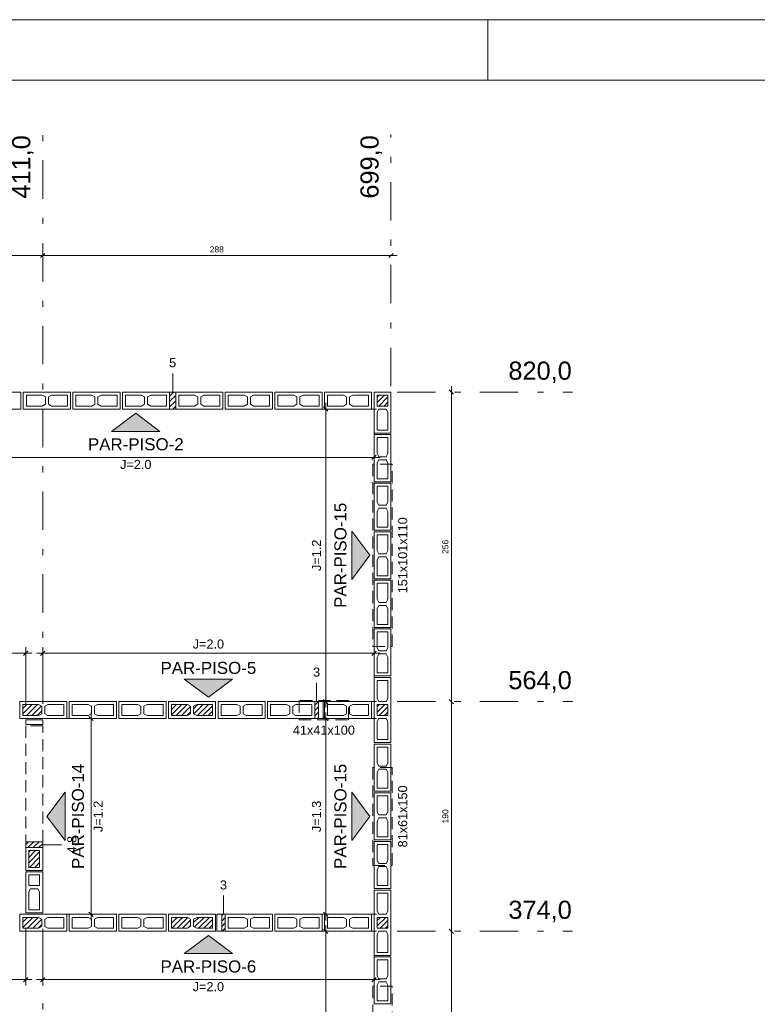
# Model space of a CAD drawing. Header units: millimetres. Extents: x 337 to 624, y -381 to -65.
# Tile 106 of 138: x 377 to 389, y -81 to -65. Entities that reach past the tile are written whole.
import ezdxf

# ---------------------------------------------------------------- set-up
doc = ezdxf.new("R2010")
doc.units = ezdxf.units.MM
doc.header["$MEASUREMENT"] = 0
doc.linetypes.add('DASHDOT2', pattern=[1.27, 0.635, -0.3175, 0, -0.3175])
doc.linetypes.add('JIS_02_2.0', pattern=[0.3, 0.2, -0.1])
for name, color, linetype, lineweight in [('Cotas', 7, 'Continuous', 5), ('Nível 1', 142, 'Continuous', 0), ('PA-Ajustes', 8, 'Continuous', 5), ('PA-Eixos', 9, 'DASHDOT2', 13), ('PA-Graute', 8, 'Continuous', 0), ('PA-Janelas', 2, 'JIS_02_2.0', 0), ('PA-Portas', 2, 'JIS_02_2.0', 0), ('PE-Contrafiamento L', 1, 'Continuous', 13), ('PE-Contrafiamento T', 1, 'Continuous', 5), ('PE-Inteiro', 7, 'Continuous', 5), ('PE-Meio', 1, 'Continuous', 5), ('PE-Pastilha', 3, 'Continuous', 5), ('PE-Textos paredes', 7, 'Continuous', 5), ('PRANCHA 01', 7, 'Continuous', 20), ('Texto da cota', 7, 'Continuous', 0), ('Textos', 7, 'Continuous', 5)]:
    doc.layers.add(name, color=color, linetype=linetype, lineweight=lineweight)
doc.styles.add('Arial', font='arial.ttf')
pattern_1 = [(45, (424.86718, -154.377345), (-0.044194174, 0.044194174), [])]

msp = doc.modelspace()

# ---------------------------------------------------------------- hatches: boundary and pattern name
at = {"layer": 'PA-Ajustes', "linetype": 'Continuous'}
h = msp.add_hatch(dxfattribs=at)
h.set_pattern_fill('ANSI31', color=8, scale=0.5, style=0)
h.set_pattern_definition(pattern_1)
h.paths.add_polyline_path([(379.1672, -71.2297), (379.1672, -71.5097), (379.2674, -71.5097), (379.2674, -71.2297)])
h = msp.add_hatch(dxfattribs=at)
h.set_pattern_fill('ANSI31', color=8, scale=0.5, style=0)
h.set_pattern_definition(pattern_1)
h.paths.add_polyline_path([(381.6274, -76.6297), (381.6274, -76.3497), (381.5674, -76.3497), (381.5674, -76.6297)])
h = msp.add_hatch(dxfattribs=at)
h.set_pattern_fill('ANSI31', color=8, scale=0.5, style=0)
h.set_pattern_definition(pattern_1)
h.paths.add_polyline_path([(376.7874, -78.7657), (377.0674, -78.7657), (377.0674, -78.6697), (376.7874, -78.6697)])
h = msp.add_hatch(dxfattribs=at)
h.set_pattern_fill('ANSI31', color=8, scale=0.5, style=0)
h.set_pattern_definition(pattern_1)
h.paths.add_polyline_path([(380.0274, -79.8697), (380.0274, -80.1497), (380.0874, -80.1497), (380.0874, -79.8697)])
at = {"layer": 'PA-Graute', "linetype": 'Continuous'}
h = msp.add_hatch(dxfattribs=at)
h.set_pattern_fill('ANSI31', color=8, scale=0.5, style=0)
h.set_pattern_definition(pattern_1)
h.paths.add_polyline_path([(382.7774, -71.2797), (382.7774, -71.4597), (382.5974, -71.4597), (382.5974, -71.2797)])
h = msp.add_hatch(dxfattribs=at)
h.set_pattern_fill('ANSI31', color=8, scale=0.5, style=0)
h.set_pattern_definition(pattern_1)
h.paths.add_polyline_path([(376.7374, -76.3997), (377.0004, -76.3997), (377.0524, -76.4277), (377.0524, -76.5517), (377.0004, -76.5797), (376.7374, -76.5797)])
h = msp.add_hatch(dxfattribs=at)
h.set_pattern_fill('ANSI31', color=8, scale=0.5, style=0)
h.set_pattern_definition(pattern_1)
h.paths.add_polyline_path([(379.1974, -76.3997), (379.4604, -76.3997), (379.5124, -76.4277), (379.5124, -76.5517), (379.4604, -76.5797), (379.1974, -76.5797)])
h = msp.add_hatch(dxfattribs=at)
h.set_pattern_fill('ANSI31', color=8, scale=0.5, style=0)
h.set_pattern_definition(pattern_1)
h.paths.add_polyline_path([(379.8774, -76.5797), (379.6144, -76.5797), (379.5624, -76.5517), (379.5624, -76.4277), (379.6144, -76.3997), (379.8774, -76.3997)])
h = msp.add_hatch(dxfattribs=at)
h.set_pattern_fill('ANSI31', color=8, scale=0.5, style=0)
h.set_pattern_definition(pattern_1)
h.paths.add_polyline_path([(382.5974, -76.5797), (382.5974, -76.3997), (382.7774, -76.3997), (382.7774, -76.5797)])
h = msp.add_hatch(dxfattribs=at)
h.set_pattern_fill('ANSI31', color=8, scale=0.5, style=0)
h.set_pattern_definition(pattern_1)
h.paths.add_polyline_path([(376.8374, -79.0957), (376.8374, -78.8157), (377.0174, -78.8157), (377.0174, -79.0957)])
h = msp.add_hatch(dxfattribs=at)
h.set_pattern_fill('ANSI31', color=8, scale=0.5, style=0)
h.set_pattern_definition(pattern_1)
h.paths.add_polyline_path([(376.7374, -79.9197), (377.0004, -79.9197), (377.0524, -79.9477), (377.0524, -80.0717), (377.0004, -80.0997), (376.7374, -80.0997)])
h = msp.add_hatch(dxfattribs=at)
h.set_pattern_fill('ANSI31', color=8, scale=0.5, style=0)
h.set_pattern_definition(pattern_1)
h.paths.add_polyline_path([(379.1974, -79.9197), (379.4604, -79.9197), (379.5124, -79.9477), (379.5124, -80.0717), (379.4604, -80.0997), (379.1974, -80.0997)])
h = msp.add_hatch(dxfattribs=at)
h.set_pattern_fill('ANSI31', color=8, scale=0.5, style=0)
h.set_pattern_definition(pattern_1)
h.paths.add_polyline_path([(379.8774, -80.0997), (379.6144, -80.0997), (379.5624, -80.0717), (379.5624, -79.9477), (379.6144, -79.9197), (379.8774, -79.9197)])
h = msp.add_hatch(dxfattribs=at)
h.set_pattern_fill('ANSI31', color=8, scale=0.5, style=0)
h.set_pattern_definition(pattern_1)
h.paths.add_polyline_path([(382.7774, -79.9197), (382.7774, -80.0997), (382.5974, -80.0997), (382.5974, -79.9197)])
at = {"layer": 'PE-Textos paredes', "linetype": 'Continuous'}
for points in [[(378.6073, -71.5797), (378.2073, -71.8797), (379.0073, -71.8797)], [(382.4774, -73.9297), (382.1774, -74.3297), (382.1774, -73.5297)], [(379.8074, -76.2797), (379.4074, -75.9797), (380.2074, -75.9797)], [(377.1374, -78.2497), (377.4374, -78.6497), (377.4374, -77.8497)], [(382.4774, -78.2497), (382.1774, -78.6497), (382.1774, -77.8497)], [(379.8074, -80.2197), (379.4074, -80.5197), (380.2074, -80.5197)]]:
    msp.add_hatch(color=7, dxfattribs=at).paths.add_polyline_path(points)

# ---------------------------------------------------------------- linework, layer by layer
at = {"layer": 'Cotas'}
for p, q in [((377.1674, -68.9697), (374.2872, -68.9697)), ((382.9274, -68.9697), (376.9674, -68.9697)), ((377.1027, -68.9343), (377.032, -69.0051)), ((377.1027, -68.9343), (377.032, -69.0051)), ((382.8627, -68.9343), (382.792, -69.0051)), ((383.8274, -71.1297), (383.8274, -76.4497)), ((383.792, -71.1943), (383.8627, -71.2651)), ((382.5874, -71.5097), (381.6474, -71.5097)), ((381.7827, -71.5451), (381.712, -71.4743)), ((381.7474, -76.4497), (381.7474, -71.4097)), ((382.5474, -71.4697), (382.5474, -72.4097)), ((382.6474, -72.3097), (374.5672, -72.3097)), ((382.5827, -72.2743), (382.512, -72.3451)), ((374.5672, -75.5497), (376.8874, -75.5497)), ((376.752, -75.5851), (376.8227, -75.5143)), ((376.7874, -76.3897), (376.7874, -75.4497)), ((376.9674, -75.5497), (382.6474, -75.5497)), ((377.032, -75.5851), (377.1027, -75.5143)), ((377.0674, -76.3897), (377.0674, -75.4497)), ((382.512, -75.5851), (382.5827, -75.5143)), ((382.5474, -76.3897), (382.5474, -75.4497)), ((382.5874, -76.3497), (381.6474, -76.3497)), ((381.7827, -76.3851), (381.712, -76.3143)), ((383.792, -76.3143), (383.8627, -76.3851)), ((383.792, -76.3143), (383.8627, -76.3851)), ((383.8274, -76.2497), (383.8274, -80.2497)), ((377.8674, -76.5297), (377.8674, -79.9697)), ((381.7474, -79.9697), (381.7474, -76.5297)), ((377.0274, -76.6297), (377.9674, -76.6297)), ((377.832, -76.5943), (377.9027, -76.6651)), ((382.5874, -76.6297), (381.6474, -76.6297)), ((381.7827, -76.6651), (381.712, -76.5943)), ((377.0274, -79.8697), (377.9674, -79.8697)), ((377.832, -79.8343), (377.9027, -79.9051)), ((382.5874, -79.8697), (381.6474, -79.8697)), ((381.7827, -79.9051), (381.712, -79.8343)), ((376.7874, -80.1097), (376.7874, -81.0497)), ((377.0674, -80.1097), (377.0674, -81.0497)), ((381.7827, -80.1851), (381.712, -80.1143)), ((381.7474, -85.0899), (381.7474, -80.0497)), ((382.5474, -80.1097), (382.5474, -81.0497)), ((383.792, -80.1143), (383.8627, -80.1851)), ((383.792, -80.1143), (383.8627, -80.1851)), ((383.8274, -80.0497), (383.8274, -85.3699)), ((382.5874, -80.1497), (381.6474, -80.1497)), ((376.8874, -80.9497), (374.5672, -80.9497)), ((376.8227, -80.9143), (376.752, -80.9851)), ((382.6474, -80.9497), (376.9674, -80.9497)), ((377.1027, -80.9143), (377.032, -80.9851)), ((382.5827, -80.9143), (382.512, -80.9851))]:
    msp.add_line(p, q, dxfattribs=at)
for points in [[(379.2173, -71.2197), (379.2173, -70.9197)], [(381.5974, -76.3397), (381.5974, -76.0397)], [(377.0774, -78.7177), (377.3774, -78.7177)], [(380.0574, -79.8597), (380.0574, -79.5597)]]:
    msp.add_lwpolyline(points, dxfattribs=at)
at = {"layer": 'PA-Ajustes', "linetype": 'Continuous'}
for points in [[(379.1672, -71.2297), (379.1672, -71.5097), (379.2674, -71.5097), (379.2674, -71.2297), (379.1672, -71.2297)], [(381.6274, -76.6297), (381.6274, -76.3497), (381.5674, -76.3497), (381.5674, -76.6297), (381.6274, -76.6297)], [(376.7874, -78.7657), (377.0674, -78.7657), (377.0674, -78.6697), (376.7874, -78.6697), (376.7874, -78.7657)], [(380.0274, -79.8697), (380.0274, -80.1497), (380.0874, -80.1497), (380.0874, -79.8697), (380.0274, -79.8697)]]:
    msp.add_lwpolyline(points, dxfattribs=at)
at = {"layer": 'PA-Eixos'}
for p, q in [((377.0674, -76.2497), (377.0674, -66.9697)), ((382.8274, -71.1297), (382.8274, -66.9697)), ((382.9274, -71.2297), (385.8274, -71.2297)), ((382.9274, -76.3497), (385.8274, -76.3497)), ((377.0674, -90.6099), (377.0674, -80.2497)), ((382.9274, -80.1497), (385.8274, -80.1497))]:
    msp.add_line(p, q, dxfattribs=at)
at = {"layer": 'PA-Janelas'}
for points in [[(382.8474, -72.4197), (382.5274, -72.4197), (382.5274, -75.4397), (382.8474, -75.4397), (382.8474, -72.4197)], [(382.1274, -76.6497), (382.1274, -76.3297), (381.3074, -76.3297), (381.3074, -76.6497), (382.1274, -76.6497)], [(382.8474, -77.4397), (382.5274, -77.4397), (382.5274, -79.0597), (382.8474, -79.0597), (382.8474, -77.4397)], [(382.8474, -81.0597), (382.5274, -81.0597), (382.5274, -84.0797), (382.8474, -84.0797), (382.8474, -81.0597)]]:
    msp.add_lwpolyline(points, dxfattribs=at)
at = {"layer": 'PA-Portas'}
msp.add_lwpolyline([(376.7874, -78.6697), (377.0674, -78.6697), (377.0674, -76.7497), (376.7874, -76.7497), (376.7874, -78.6697)], dxfattribs=at)
at = {"layer": 'PE-Contrafiamento L', "linetype": 'Continuous'}
for points in [[(382.8274, -71.2297), (382.8274, -71.9097), (382.5474, -71.9097), (382.5474, -71.2297), (382.8274, -71.2297)], [(377.0674, -79.1657), (377.0674, -79.8457), (376.7874, -79.8457), (376.7874, -79.1657), (377.0674, -79.1657)]]:
    msp.add_lwpolyline(points, dxfattribs=at)
at = {"layer": 'PE-Contrafiamento L', "linetype": 'Continuous', "lineweight": 5}
for points in [[(382.7774, -71.2797), (382.7774, -71.4597), (382.5974, -71.4597), (382.5974, -71.2797), (382.7774, -71.2797)], [(382.7494, -71.5097), (382.7774, -71.5617), (382.7774, -71.8597), (382.5974, -71.8597), (382.5974, -71.5617), (382.6254, -71.5097), (382.7494, -71.5097)], [(377.0174, -79.2157), (377.0174, -79.3957), (376.8374, -79.3957), (376.8374, -79.2157), (377.0174, -79.2157)], [(376.9894, -79.4457), (377.0174, -79.4977), (377.0174, -79.7957), (376.8374, -79.7957), (376.8374, -79.4977), (376.8654, -79.4457), (376.9894, -79.4457)]]:
    msp.add_lwpolyline(points, dxfattribs=at)
at = {"layer": 'PE-Contrafiamento T', "linetype": 'Continuous'}
for points in [[(382.5474, -77.0297), (382.5474, -75.9497), (382.8274, -75.9497), (382.8274, -77.0297), (382.5474, -77.0297)], [(382.8274, -79.4697), (382.8274, -80.5497), (382.5474, -80.5497), (382.5474, -79.4697), (382.8274, -79.4697)]]:
    msp.add_lwpolyline(points, dxfattribs=at)
at = {"layer": 'PE-Contrafiamento T', "linetype": 'Continuous', "lineweight": 5}
for points in [[(382.7774, -75.9997), (382.7774, -76.2977), (382.7494, -76.3497), (382.6254, -76.3497), (382.5974, -76.2977), (382.5974, -75.9997), (382.7774, -75.9997)], [(382.5974, -76.5797), (382.5974, -76.3997), (382.7774, -76.3997), (382.7774, -76.5797), (382.5974, -76.5797)], [(382.5974, -76.9797), (382.5974, -76.6817), (382.6254, -76.6297), (382.7494, -76.6297), (382.7774, -76.6817), (382.7774, -76.9797), (382.5974, -76.9797)], [(382.7774, -79.5197), (382.7774, -79.8177), (382.7494, -79.8697), (382.6254, -79.8697), (382.5974, -79.8177), (382.5974, -79.5197), (382.7774, -79.5197)], [(382.7774, -79.9197), (382.7774, -80.0997), (382.5974, -80.0997), (382.5974, -79.9197), (382.7774, -79.9197)], [(382.5974, -80.4997), (382.5974, -80.2017), (382.6254, -80.1497), (382.7494, -80.1497), (382.7774, -80.2017), (382.7774, -80.4997), (382.5974, -80.4997)]]:
    msp.add_lwpolyline(points, dxfattribs=at)
at = {"layer": 'PE-Inteiro', "linetype": 'Continuous'}
for points in [[(375.9272, -71.2297), (376.7072, -71.2297), (376.7072, -71.5097), (375.9272, -71.5097), (375.9272, -71.2297)], [(376.7472, -71.2297), (377.5272, -71.2297), (377.5272, -71.5097), (376.7472, -71.5097), (376.7472, -71.2297)], [(377.5672, -71.2297), (378.3472, -71.2297), (378.3472, -71.5097), (377.5672, -71.5097), (377.5672, -71.2297)], [(378.3872, -71.2297), (379.1672, -71.2297), (379.1672, -71.5097), (378.3872, -71.5097), (378.3872, -71.2297)], [(379.2674, -71.2297), (380.0474, -71.2297), (380.0474, -71.5097), (379.2674, -71.5097), (379.2674, -71.2297)], [(380.0874, -71.2297), (380.8674, -71.2297), (380.8674, -71.5097), (380.0874, -71.5097), (380.0874, -71.2297)], [(380.9074, -71.2297), (381.6874, -71.2297), (381.6874, -71.5097), (380.9074, -71.5097), (380.9074, -71.2297)], [(381.7274, -71.2297), (382.5074, -71.2297), (382.5074, -71.5097), (381.7274, -71.5097), (381.7274, -71.2297)], [(382.8274, -71.933), (382.8274, -72.713), (382.5474, -72.713), (382.5474, -71.933), (382.8274, -71.933)], [(382.8274, -72.7364), (382.8274, -73.5164), (382.5474, -73.5164), (382.5474, -72.7364), (382.8274, -72.7364)], [(382.8274, -73.5397), (382.8274, -74.3197), (382.5474, -74.3197), (382.5474, -73.5397), (382.8274, -73.5397)], [(382.8274, -74.343), (382.8274, -75.123), (382.5474, -75.123), (382.5474, -74.343), (382.8274, -74.343)], [(382.8274, -75.1464), (382.8274, -75.9264), (382.5474, -75.9264), (382.5474, -75.1464), (382.8274, -75.1464)], [(377.4674, -76.6297), (376.6874, -76.6297), (376.6874, -76.3497), (377.4674, -76.3497), (377.4674, -76.6297)], [(378.2874, -76.6297), (377.5074, -76.6297), (377.5074, -76.3497), (378.2874, -76.3497), (378.2874, -76.6297)], [(379.1074, -76.6297), (378.3274, -76.6297), (378.3274, -76.3497), (379.1074, -76.3497), (379.1074, -76.6297)], [(379.9274, -76.6297), (379.1474, -76.6297), (379.1474, -76.3497), (379.9274, -76.3497), (379.9274, -76.6297)], [(380.7474, -76.6297), (379.9674, -76.6297), (379.9674, -76.3497), (380.7474, -76.3497), (380.7474, -76.6297)], [(381.5674, -76.6297), (380.7874, -76.6297), (380.7874, -76.3497), (381.5674, -76.3497), (381.5674, -76.6297)], [(382.5074, -76.6297), (381.7274, -76.6297), (381.7274, -76.3497), (382.5074, -76.3497), (382.5074, -76.6297)], [(382.8274, -77.0547), (382.8274, -77.8347), (382.5474, -77.8347), (382.5474, -77.0547), (382.8274, -77.0547)], [(382.8274, -77.8597), (382.8274, -78.6397), (382.5474, -78.6397), (382.5474, -77.8597), (382.8274, -77.8597)], [(382.8274, -78.6647), (382.8274, -79.4447), (382.5474, -79.4447), (382.5474, -78.6647), (382.8274, -78.6647)], [(377.4674, -80.1497), (376.6874, -80.1497), (376.6874, -79.8697), (377.4674, -79.8697), (377.4674, -80.1497)], [(377.5074, -79.8697), (378.2874, -79.8697), (378.2874, -80.1497), (377.5074, -80.1497), (377.5074, -79.8697)], [(378.3274, -79.8697), (379.1074, -79.8697), (379.1074, -80.1497), (378.3274, -80.1497), (378.3274, -79.8697)], [(379.1474, -79.8697), (379.9274, -79.8697), (379.9274, -80.1497), (379.1474, -80.1497), (379.1474, -79.8697)], [(380.0874, -79.8697), (380.8674, -79.8697), (380.8674, -80.1497), (380.0874, -80.1497), (380.0874, -79.8697)], [(380.9074, -79.8697), (381.6874, -79.8697), (381.6874, -80.1497), (380.9074, -80.1497), (380.9074, -79.8697)], [(381.7274, -79.8697), (382.5074, -79.8697), (382.5074, -80.1497), (381.7274, -80.1497), (381.7274, -79.8697)], [(382.8274, -80.5731), (382.8274, -81.3531), (382.5474, -81.3531), (382.5474, -80.5731), (382.8274, -80.5731)]]:
    msp.add_lwpolyline(points, dxfattribs=at)
at = {"layer": 'PE-Inteiro', "linetype": 'Continuous', "lineweight": 5}
for points in [[(376.7972, -71.2797), (377.0602, -71.2797), (377.1122, -71.3077), (377.1122, -71.4317), (377.0602, -71.4597), (376.7972, -71.4597), (376.7972, -71.2797)], [(377.4772, -71.4597), (377.2142, -71.4597), (377.1622, -71.4317), (377.1622, -71.3077), (377.2142, -71.2797), (377.4772, -71.2797), (377.4772, -71.4597)], [(377.6172, -71.2797), (377.8802, -71.2797), (377.9322, -71.3077), (377.9322, -71.4317), (377.8802, -71.4597), (377.6172, -71.4597), (377.6172, -71.2797)], [(378.2972, -71.4597), (378.0342, -71.4597), (377.9822, -71.4317), (377.9822, -71.3077), (378.0342, -71.2797), (378.2972, -71.2797), (378.2972, -71.4597)], [(378.4372, -71.2797), (378.7002, -71.2797), (378.7522, -71.3077), (378.7522, -71.4317), (378.7002, -71.4597), (378.4372, -71.4597), (378.4372, -71.2797)], [(379.1172, -71.4597), (378.8542, -71.4597), (378.8022, -71.4317), (378.8022, -71.3077), (378.8542, -71.2797), (379.1172, -71.2797), (379.1172, -71.4597)], [(379.3174, -71.2797), (379.5804, -71.2797), (379.6324, -71.3077), (379.6324, -71.4317), (379.5804, -71.4597), (379.3174, -71.4597), (379.3174, -71.2797)], [(379.9974, -71.4597), (379.7344, -71.4597), (379.6824, -71.4317), (379.6824, -71.3077), (379.7344, -71.2797), (379.9974, -71.2797), (379.9974, -71.4597)], [(380.1374, -71.2797), (380.4004, -71.2797), (380.4524, -71.3077), (380.4524, -71.4317), (380.4004, -71.4597), (380.1374, -71.4597), (380.1374, -71.2797)], [(380.8174, -71.4597), (380.5544, -71.4597), (380.5024, -71.4317), (380.5024, -71.3077), (380.5544, -71.2797), (380.8174, -71.2797), (380.8174, -71.4597)], [(380.9574, -71.2797), (381.2204, -71.2797), (381.2724, -71.3077), (381.2724, -71.4317), (381.2204, -71.4597), (380.9574, -71.4597), (380.9574, -71.2797)], [(381.6374, -71.4597), (381.3744, -71.4597), (381.3224, -71.4317), (381.3224, -71.3077), (381.3744, -71.2797), (381.6374, -71.2797), (381.6374, -71.4597)], [(381.7774, -71.2797), (382.0404, -71.2797), (382.0924, -71.3077), (382.0924, -71.4317), (382.0404, -71.4597), (381.7774, -71.4597), (381.7774, -71.2797)], [(382.4574, -71.4597), (382.1944, -71.4597), (382.1424, -71.4317), (382.1424, -71.3077), (382.1944, -71.2797), (382.4574, -71.2797), (382.4574, -71.4597)], [(382.7774, -71.983), (382.7774, -72.246), (382.7494, -72.298), (382.6254, -72.298), (382.5974, -72.246), (382.5974, -71.983), (382.7774, -71.983)], [(382.5974, -72.663), (382.5974, -72.4), (382.6254, -72.348), (382.7494, -72.348), (382.7774, -72.4), (382.7774, -72.663), (382.5974, -72.663)], [(382.7774, -72.7864), (382.7774, -73.0494), (382.7494, -73.1014), (382.6254, -73.1014), (382.5974, -73.0494), (382.5974, -72.7864), (382.7774, -72.7864)], [(382.5974, -73.4664), (382.5974, -73.2034), (382.6254, -73.1514), (382.7494, -73.1514), (382.7774, -73.2034), (382.7774, -73.4664), (382.5974, -73.4664)], [(382.7774, -73.5897), (382.7774, -73.8527), (382.7494, -73.9047), (382.6254, -73.9047), (382.5974, -73.8527), (382.5974, -73.5897), (382.7774, -73.5897)], [(382.5974, -74.2697), (382.5974, -74.0067), (382.6254, -73.9547), (382.7494, -73.9547), (382.7774, -74.0067), (382.7774, -74.2697), (382.5974, -74.2697)], [(382.7774, -74.393), (382.7774, -74.656), (382.7494, -74.708), (382.6254, -74.708), (382.5974, -74.656), (382.5974, -74.393), (382.7774, -74.393)], [(382.5974, -75.073), (382.5974, -74.81), (382.6254, -74.758), (382.7494, -74.758), (382.7774, -74.81), (382.7774, -75.073), (382.5974, -75.073)], [(382.7774, -75.1964), (382.7774, -75.4594), (382.7494, -75.5114), (382.6254, -75.5114), (382.5974, -75.4594), (382.5974, -75.1964), (382.7774, -75.1964)], [(382.5974, -75.8764), (382.5974, -75.6134), (382.6254, -75.5614), (382.7494, -75.5614), (382.7774, -75.6134), (382.7774, -75.8764), (382.5974, -75.8764)], [(376.7374, -76.3997), (377.0004, -76.3997), (377.0524, -76.4277), (377.0524, -76.5517), (377.0004, -76.5797), (376.7374, -76.5797), (376.7374, -76.3997)], [(377.4174, -76.5797), (377.1544, -76.5797), (377.1024, -76.5517), (377.1024, -76.4277), (377.1544, -76.3997), (377.4174, -76.3997), (377.4174, -76.5797)], [(377.5574, -76.3997), (377.8204, -76.3997), (377.8724, -76.4277), (377.8724, -76.5517), (377.8204, -76.5797), (377.5574, -76.5797), (377.5574, -76.3997)], [(378.2374, -76.5797), (377.9744, -76.5797), (377.9224, -76.5517), (377.9224, -76.4277), (377.9744, -76.3997), (378.2374, -76.3997), (378.2374, -76.5797)], [(378.3774, -76.3997), (378.6404, -76.3997), (378.6924, -76.4277), (378.6924, -76.5517), (378.6404, -76.5797), (378.3774, -76.5797), (378.3774, -76.3997)], [(379.0574, -76.5797), (378.7944, -76.5797), (378.7424, -76.5517), (378.7424, -76.4277), (378.7944, -76.3997), (379.0574, -76.3997), (379.0574, -76.5797)], [(379.1974, -76.3997), (379.4604, -76.3997), (379.5124, -76.4277), (379.5124, -76.5517), (379.4604, -76.5797), (379.1974, -76.5797), (379.1974, -76.3997)], [(379.8774, -76.5797), (379.6144, -76.5797), (379.5624, -76.5517), (379.5624, -76.4277), (379.6144, -76.3997), (379.8774, -76.3997), (379.8774, -76.5797)], [(380.0174, -76.3997), (380.2804, -76.3997), (380.3324, -76.4277), (380.3324, -76.5517), (380.2804, -76.5797), (380.0174, -76.5797), (380.0174, -76.3997)], [(380.6974, -76.5797), (380.4344, -76.5797), (380.3824, -76.5517), (380.3824, -76.4277), (380.4344, -76.3997), (380.6974, -76.3997), (380.6974, -76.5797)], [(380.8374, -76.3997), (381.1004, -76.3997), (381.1524, -76.4277), (381.1524, -76.5517), (381.1004, -76.5797), (380.8374, -76.5797), (380.8374, -76.3997)], [(381.5174, -76.5797), (381.2544, -76.5797), (381.2024, -76.5517), (381.2024, -76.4277), (381.2544, -76.3997), (381.5174, -76.3997), (381.5174, -76.5797)], [(381.7774, -76.3997), (382.0404, -76.3997), (382.0924, -76.4277), (382.0924, -76.5517), (382.0404, -76.5797), (381.7774, -76.5797), (381.7774, -76.3997)], [(382.4574, -76.5797), (382.1944, -76.5797), (382.1424, -76.5517), (382.1424, -76.4277), (382.1944, -76.3997), (382.4574, -76.3997), (382.4574, -76.5797)], [(382.7774, -77.1047), (382.7774, -77.3677), (382.7494, -77.4197), (382.6254, -77.4197), (382.5974, -77.3677), (382.5974, -77.1047), (382.7774, -77.1047)], [(382.5974, -77.7847), (382.5974, -77.5217), (382.6254, -77.4697), (382.7494, -77.4697), (382.7774, -77.5217), (382.7774, -77.7847), (382.5974, -77.7847)], [(382.7774, -77.9097), (382.7774, -78.1727), (382.7494, -78.2247), (382.6254, -78.2247), (382.5974, -78.1727), (382.5974, -77.9097), (382.7774, -77.9097)], [(382.5974, -78.5897), (382.5974, -78.3267), (382.6254, -78.2747), (382.7494, -78.2747), (382.7774, -78.3267), (382.7774, -78.5897), (382.5974, -78.5897)], [(382.7774, -78.7147), (382.7774, -78.9777), (382.7494, -79.0297), (382.6254, -79.0297), (382.5974, -78.9777), (382.5974, -78.7147), (382.7774, -78.7147)], [(382.5974, -79.3947), (382.5974, -79.1317), (382.6254, -79.0797), (382.7494, -79.0797), (382.7774, -79.1317), (382.7774, -79.3947), (382.5974, -79.3947)], [(376.7374, -79.9197), (377.0004, -79.9197), (377.0524, -79.9477), (377.0524, -80.0717), (377.0004, -80.0997), (376.7374, -80.0997), (376.7374, -79.9197)], [(377.4174, -80.0997), (377.1544, -80.0997), (377.1024, -80.0717), (377.1024, -79.9477), (377.1544, -79.9197), (377.4174, -79.9197), (377.4174, -80.0997)], [(377.5574, -79.9197), (377.8204, -79.9197), (377.8724, -79.9477), (377.8724, -80.0717), (377.8204, -80.0997), (377.5574, -80.0997), (377.5574, -79.9197)], [(378.2374, -80.0997), (377.9744, -80.0997), (377.9224, -80.0717), (377.9224, -79.9477), (377.9744, -79.9197), (378.2374, -79.9197), (378.2374, -80.0997)], [(378.3774, -79.9197), (378.6404, -79.9197), (378.6924, -79.9477), (378.6924, -80.0717), (378.6404, -80.0997), (378.3774, -80.0997), (378.3774, -79.9197)], [(379.0574, -80.0997), (378.7944, -80.0997), (378.7424, -80.0717), (378.7424, -79.9477), (378.7944, -79.9197), (379.0574, -79.9197), (379.0574, -80.0997)], [(379.1974, -79.9197), (379.4604, -79.9197), (379.5124, -79.9477), (379.5124, -80.0717), (379.4604, -80.0997), (379.1974, -80.0997), (379.1974, -79.9197)], [(379.8774, -80.0997), (379.6144, -80.0997), (379.5624, -80.0717), (379.5624, -79.9477), (379.6144, -79.9197), (379.8774, -79.9197), (379.8774, -80.0997)], [(380.1374, -79.9197), (380.4004, -79.9197), (380.4524, -79.9477), (380.4524, -80.0717), (380.4004, -80.0997), (380.1374, -80.0997), (380.1374, -79.9197)], [(380.8174, -80.0997), (380.5544, -80.0997), (380.5024, -80.0717), (380.5024, -79.9477), (380.5544, -79.9197), (380.8174, -79.9197), (380.8174, -80.0997)], [(380.9574, -79.9197), (381.2204, -79.9197), (381.2724, -79.9477), (381.2724, -80.0717), (381.2204, -80.0997), (380.9574, -80.0997), (380.9574, -79.9197)], [(381.6374, -80.0997), (381.3744, -80.0997), (381.3224, -80.0717), (381.3224, -79.9477), (381.3744, -79.9197), (381.6374, -79.9197), (381.6374, -80.0997)], [(381.7774, -79.9197), (382.0404, -79.9197), (382.0924, -79.9477), (382.0924, -80.0717), (382.0404, -80.0997), (381.7774, -80.0997), (381.7774, -79.9197)], [(382.4574, -80.0997), (382.1944, -80.0997), (382.1424, -80.0717), (382.1424, -79.9477), (382.1944, -79.9197), (382.4574, -79.9197), (382.4574, -80.0997)], [(382.7774, -80.6231), (382.7774, -80.8861), (382.7494, -80.9381), (382.6254, -80.9381), (382.5974, -80.8861), (382.5974, -80.6231), (382.7774, -80.6231)], [(382.5974, -81.3031), (382.5974, -81.0401), (382.6254, -80.9881), (382.7494, -80.9881), (382.7774, -81.0401), (382.7774, -81.3031), (382.5974, -81.3031)]]:
    msp.add_lwpolyline(points, dxfattribs=at)
at = {"layer": 'PE-Meio', "linetype": 'Continuous'}
msp.add_lwpolyline([(376.7874, -79.1457), (376.7874, -78.7657), (377.0674, -78.7657), (377.0674, -79.1457), (376.7874, -79.1457)], dxfattribs=at)
at = {"layer": 'PE-Meio', "linetype": 'Continuous', "lineweight": 5}
msp.add_lwpolyline([(376.8374, -79.0957), (376.8374, -78.8157), (377.0174, -78.8157), (377.0174, -79.0957), (376.8374, -79.0957)], dxfattribs=at)
at = {"layer": 'PE-Pastilha', "linetype": 'Continuous'}
for points in [[(381.7074, -76.6297), (381.6274, -76.6297), (381.6274, -76.3497), (381.7074, -76.3497), (381.7074, -76.6297)], [(376.7874, -76.7297), (376.7874, -76.6497), (377.0674, -76.6497), (377.0674, -76.7297), (376.7874, -76.7297)], [(379.9474, -79.8697), (380.0274, -79.8697), (380.0274, -80.1497), (379.9474, -80.1497), (379.9474, -79.8697)]]:
    msp.add_lwpolyline(points, dxfattribs=at)
at = {"layer": 'PE-Textos paredes'}
for points in [[(378.6073, -71.5797), (378.2073, -71.8797), (379.0073, -71.8797), (378.6073, -71.5797)], [(382.4774, -73.9297), (382.1774, -74.3297), (382.1774, -73.5297), (382.4774, -73.9297)], [(379.8074, -76.2797), (379.4074, -75.9797), (380.2074, -75.9797), (379.8074, -76.2797)], [(377.1374, -78.2497), (377.4374, -78.6497), (377.4374, -77.8497), (377.1374, -78.2497)], [(382.4774, -78.2497), (382.1774, -78.6497), (382.1774, -77.8497), (382.4774, -78.2497)], [(379.8074, -80.2197), (379.4074, -80.5197), (380.2074, -80.5197), (379.8074, -80.2197)]]:
    msp.add_lwpolyline(points, dxfattribs=at)
at = {"layer": 'PRANCHA 01'}
for points in [[(337.4312, -124.4682), (421.5312, -124.4682), (421.5312, -65.0682), (337.4312, -65.0682), (337.4312, -124.4682)], [(384.4312, -66.0682), (384.4312, -65.0682)]]:
    msp.add_lwpolyline(points, dxfattribs=at)
msp.add_lwpolyline([(339.9312, -123.4682), (420.5312, -123.4682), (420.5312, -66.0682), (339.9312, -66.0682)], close=True, dxfattribs=at)

# ---------------------------------------------------------------- texts
at = {"layer": 'Nível 1', "char_height": 0.3, "width": 2.136799, "attachment_point": 9, "rotation": 90.00021, "line_spacing_factor": 0.9, "style": 'Arial'}
for s, insert in [('411,0', (376.9184, -66.9797)), ('699,0', (382.6784, -66.9797)), ('699,0', (382.6784, -66.9797))]:
    msp.add_mtext(s, dxfattribs=dict(at, insert=insert))
at = {"layer": 'Nível 1', "char_height": 0.3, "width": 2.136799, "attachment_point": 9, "line_spacing_factor": 0.9, "style": 'Arial'}
for s, insert in [('820,0', (385.8174, -71.0807)), ('820,0', (385.8174, -71.0807)), ('564,0', (385.8174, -76.2007)), ('564,0', (385.8174, -76.2007)), ('374,0', (385.8174, -80.0007)), ('374,0', (385.8174, -80.0007))]:
    msp.add_mtext(s, dxfattribs=dict(at, insert=insert))
at = {"layer": 'PE-Textos paredes', "char_height": 0.2, "width": 3.167683, "attachment_point": 8, "line_spacing_factor": 0.6, "style": 'Arial'}
for s, insert in [('PAR-PISO-2', (378.6073, -72.1957)), ('PAR-PISO-5', (379.8074, -75.8957)), ('PAR-PISO-6', (379.8074, -80.8357))]:
    msp.add_mtext(s, dxfattribs=dict(at, insert=insert))
at = {"layer": 'PE-Textos paredes', "char_height": 0.2, "width": 3.478354, "attachment_point": 8, "rotation": 90.00021, "line_spacing_factor": 0.6, "style": 'Arial'}
for s, insert in [('PAR-PISO-15', (382.0934, -73.9297)), ('PAR-PISO-14', (377.7534, -78.2497)), ('PAR-PISO-15', (382.0934, -78.2497))]:
    msp.add_mtext(s, dxfattribs=dict(at, insert=insert))
at = {"layer": 'Texto da cota', "attachment_point": 8, "style": 'Arial'}
for s, insert, char_height, width, line_spacing_factor in [('288', (379.9474, -68.9197), 0.1, 0.506006, 0.9), ('J=2.0', (378.6073, -72.5037), 0.15, 1.036738, 0.6), ('J=2.0', (379.8074, -75.4747), 0.15, 1.036738, 0.6), ('J=2.0', (379.8074, -81.1437), 0.15, 1.036738, 0.6)]:
    msp.add_mtext(s, dxfattribs=dict(at, insert=insert, char_height=char_height, width=width, line_spacing_factor=line_spacing_factor))
at = {"layer": 'Texto da cota', "attachment_point": 8, "rotation": 90.00021, "style": 'Arial'}
for s, insert, char_height, width, line_spacing_factor in [('J=1.2', (381.6724, -73.9297), 0.15, 1.036738, 0.6), ('256', (383.7774, -73.7897), 0.1, 0.506006, 0.9), ('J=1.2', (378.0614, -78.2497), 0.15, 1.036738, 0.6), ('J=1.3', (381.6724, -78.2497), 0.15, 1.036738, 0.6), ('190', (383.7774, -78.2497), 0.1, 0.506006, 0.9)]:
    msp.add_mtext(s, dxfattribs=dict(at, insert=insert, char_height=char_height, width=width, line_spacing_factor=line_spacing_factor))
at = {"layer": 'Textos', "char_height": 0.15, "attachment_point": 8, "line_spacing_factor": 0.6, "style": 'Arial'}
for s, insert, width in [('5', (379.2173, -70.8202), 0.233003), ('3', (381.5974, -75.9402), 0.233003), ('41x41x100', (381.7174, -76.8997), 2.050381), ('3', (380.0574, -79.4602), 0.233003)]:
    msp.add_mtext(s, dxfattribs=dict(at, insert=insert, width=width))
at = {"layer": 'Textos', "char_height": 0.15, "attachment_point": 8, "rotation": 90.00021, "line_spacing_factor": 0.6, "style": 'Arial'}
for s, insert, width in [('151x101x110', (383.0974, -73.9297), 2.516387), ('81x61x150', (383.0974, -78.2497), 2.050381), ('4.8', (377.6269, -78.7177), 0.582393)]:
    msp.add_mtext(s, dxfattribs=dict(at, insert=insert, width=width))

doc.saveas('drawing.dxf')
